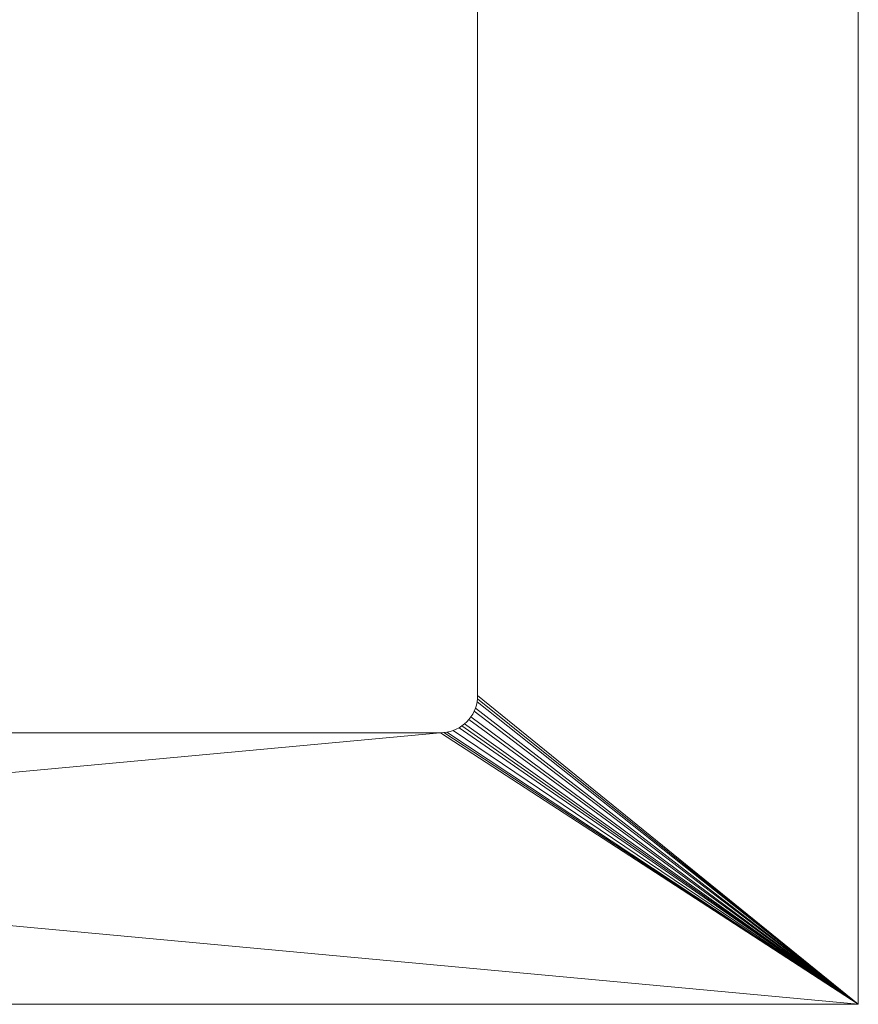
# Model space of a CAD drawing. Header units: millimetres. Extents: x -452 to 448, y -213 to 260.
# Tile 21 of 22: x 223 to 448, y -213 to 52. Entities that reach past the tile are written whole.
import ezdxf

# ---------------------------------------------------------------- set-up
doc = ezdxf.new("R2010")
doc.units = ezdxf.units.MM
doc.layers.add('LUCIDO_1', color=1, linetype='Continuous', lineweight=20, true_color=0xff0000)

# ---------------------------------------------------------------- blocks, each defined once
blk = doc.blocks.new('Group')
at = {"layer": 'LUCIDO_1', "color": 190, "linetype": 'Continuous', "lineweight": 15, "true_color": 0x6600ff, "transparency": 33554687}
for points in [[(448, -213, 500.11), (448, 260, 500.11), (345.7, 150, 500.11), (345.7, -130, 500.11)], [(448, 260, 488.11), (448, -213, 488.11), (345.7, -130, 488.11), (345.7, 150, 488.11)], [(448, 260, 488.11), (448, 260, 500.11), (448, -213, 500.11), (448, -213, 488.11), (448, 260, 488.11)], [(345.7, 150, 500.11), (345.7, 150, 488.11), (345.7, -130, 488.11), (345.7, -130, 500.11), (345.7, 150, 500.11)], [(448, -213, 500.11), (345.55, -131.74, 500.11), (345.36, -132.59, 500.11)], [(345.36, -132.59, 488.11), (345.55, -131.74, 488.11), (448, -213, 488.11)], [(345.36, -132.59, 488.11), (345.36, -132.59, 500.11), (345.55, -131.74, 500.11), (345.55, -131.74, 488.11), (345.36, -132.59, 488.11)], [(345.66, -130.87, 500.11), (345.55, -131.74, 500.11), (448, -213, 500.11)], [(448, -213, 488.11), (345.55, -131.74, 488.11), (345.66, -130.87, 488.11)], [(345.55, -131.74, 488.11), (345.55, -131.74, 500.11), (345.66, -130.87, 500.11), (345.66, -130.87, 488.11), (345.55, -131.74, 488.11)], [(345.7, -130, 500.11), (345.66, -130.87, 500.11), (448, -213, 500.11)], [(448, -213, 488.11), (345.66, -130.87, 488.11), (345.7, -130, 488.11)], [(345.66, -130.87, 488.11), (345.66, -130.87, 500.11), (345.7, -130, 500.11), (345.7, -130, 488.11), (345.66, -130.87, 488.11)], [(448, -213, 500.11), (344.76, -134.23, 500.11), (344.36, -135, 500.11)], [(344.36, -135, 488.11), (344.76, -134.23, 488.11), (448, -213, 488.11)], [(344.36, -135, 488.11), (344.36, -135, 500.11), (344.76, -134.23, 500.11), (344.76, -134.23, 488.11), (344.36, -135, 488.11)], [(345.1, -133.42, 500.11), (344.76, -134.23, 500.11), (448, -213, 500.11)], [(448, -213, 488.11), (344.76, -134.23, 488.11), (345.1, -133.42, 488.11)], [(344.76, -134.23, 488.11), (344.76, -134.23, 500.11), (345.1, -133.42, 500.11), (345.1, -133.42, 488.11), (344.76, -134.23, 488.11)], [(345.36, -132.59, 500.11), (345.1, -133.42, 500.11), (448, -213, 500.11)], [(448, -213, 488.11), (345.1, -133.42, 488.11), (345.36, -132.59, 488.11)], [(345.1, -133.42, 488.11), (345.1, -133.42, 500.11), (345.36, -132.59, 500.11), (345.36, -132.59, 488.11), (345.1, -133.42, 488.11)], [(342.77, -137.07, 500.11), (342.13, -137.66, 500.11), (448, -213, 500.11)], [(448, -213, 488.11), (342.13, -137.66, 488.11), (342.77, -137.07, 488.11)], [(342.13, -137.66, 488.11), (342.13, -137.66, 500.11), (342.77, -137.07, 500.11), (342.77, -137.07, 488.11), (342.13, -137.66, 488.11)], [(448, -213, 500.11), (343.36, -136.43, 500.11), (342.77, -137.07, 500.11)], [(342.77, -137.07, 488.11), (343.36, -136.43, 488.11), (448, -213, 488.11)], [(342.77, -137.07, 488.11), (342.77, -137.07, 500.11), (343.36, -136.43, 500.11), (343.36, -136.43, 488.11), (342.77, -137.07, 488.11)], [(448, -213, 500.11), (343.89, -135.74, 500.11), (343.36, -136.43, 500.11)], [(343.36, -136.43, 488.11), (343.89, -135.74, 488.11), (448, -213, 488.11)], [(343.36, -136.43, 488.11), (343.36, -136.43, 500.11), (343.89, -135.74, 500.11), (343.89, -135.74, 488.11), (343.36, -136.43, 488.11)], [(344.36, -135, 500.11), (343.89, -135.74, 500.11), (448, -213, 500.11)], [(448, -213, 488.11), (343.89, -135.74, 488.11), (344.36, -135, 488.11)], [(343.89, -135.74, 488.11), (343.89, -135.74, 500.11), (344.36, -135, 500.11), (344.36, -135, 488.11), (343.89, -135.74, 488.11)], [(-452, -213, 500.11), (336.57, -139.96, 500.11), (335.7, -140, 500.11)], [(336.57, -139.96, 500.11), (-452, -213, 500.11), (448, -213, 500.11)], [(-340.13, -139.97, 488.11), (448, -213, 488.11), (-452, -213, 488.11)], [(335.7, -140, 500.11), (-339.3, -140, 500.11), (-452, -213, 500.11)], [(448, -213, 488.11), (-340.13, -139.97, 488.11), (-339.3, -140, 488.11)], [(-339.3, -140, 488.11), (335.7, -140, 488.11), (448, -213, 488.11)], [(335.7, -140, 500.11), (335.7, -140, 488.11), (-339.3, -140, 488.11), (-339.3, -140, 500.11), (335.7, -140, 500.11)], [(335.7, -140, 488.11), (336.57, -139.96, 488.11), (448, -213, 488.11)], [(335.7, -140, 488.11), (335.7, -140, 500.11), (336.57, -139.96, 500.11), (336.57, -139.96, 488.11), (335.7, -140, 488.11)], [(448, -213, 500.11), (337.44, -139.85, 500.11), (336.57, -139.96, 500.11)], [(336.57, -139.96, 488.11), (337.44, -139.85, 488.11), (448, -213, 488.11)], [(336.57, -139.96, 488.11), (336.57, -139.96, 500.11), (337.44, -139.85, 500.11), (337.44, -139.85, 488.11), (336.57, -139.96, 488.11)], [(338.29, -139.66, 500.11), (337.44, -139.85, 500.11), (448, -213, 500.11)], [(448, -213, 488.11), (337.44, -139.85, 488.11), (338.29, -139.66, 488.11)], [(337.44, -139.85, 488.11), (337.44, -139.85, 500.11), (338.29, -139.66, 500.11), (338.29, -139.66, 488.11), (337.44, -139.85, 488.11)], [(448, -213, 500.11), (339.12, -139.4, 500.11), (338.29, -139.66, 500.11)], [(338.29, -139.66, 488.11), (339.12, -139.4, 488.11), (448, -213, 488.11)], [(338.29, -139.66, 488.11), (338.29, -139.66, 500.11), (339.12, -139.4, 500.11), (339.12, -139.4, 488.11), (338.29, -139.66, 488.11)], [(339.93, -139.06, 500.11), (339.12, -139.4, 500.11), (448, -213, 500.11)], [(448, -213, 488.11), (339.12, -139.4, 488.11), (339.93, -139.06, 488.11)], [(339.12, -139.4, 488.11), (339.12, -139.4, 500.11), (339.93, -139.06, 500.11), (339.93, -139.06, 488.11), (339.12, -139.4, 488.11)], [(448, -213, 500.11), (340.7, -138.66, 500.11), (339.93, -139.06, 500.11)], [(339.93, -139.06, 488.11), (340.7, -138.66, 488.11), (448, -213, 488.11)], [(339.93, -139.06, 488.11), (339.93, -139.06, 500.11), (340.7, -138.66, 500.11), (340.7, -138.66, 488.11), (339.93, -139.06, 488.11)], [(341.44, -138.19, 500.11), (340.7, -138.66, 500.11), (448, -213, 500.11)], [(448, -213, 488.11), (340.7, -138.66, 488.11), (341.44, -138.19, 488.11)], [(340.7, -138.66, 488.11), (340.7, -138.66, 500.11), (341.44, -138.19, 500.11), (341.44, -138.19, 488.11), (340.7, -138.66, 488.11)], [(342.13, -137.66, 500.11), (341.44, -138.19, 500.11), (448, -213, 500.11)], [(448, -213, 488.11), (341.44, -138.19, 488.11), (342.13, -137.66, 488.11)], [(341.44, -138.19, 488.11), (341.44, -138.19, 500.11), (342.13, -137.66, 500.11), (342.13, -137.66, 488.11), (341.44, -138.19, 488.11)], [(448, -213, 488.11), (448, -213, 500.11), (-452, -213, 500.11), (-452, -213, 488.11), (448, -213, 488.11)]]:
    blk.add_polyline3d(points, dxfattribs=at)

msp = doc.modelspace()

# ---------------------------------------------------------------- block references
at = {"layer": 'LUCIDO_1', "color": 190, "true_color": 0x6600ff, "transparency": 33554687}
msp.add_blockref('Group', (0, 0), dxfattribs=at)

doc.saveas('drawing.dxf')
